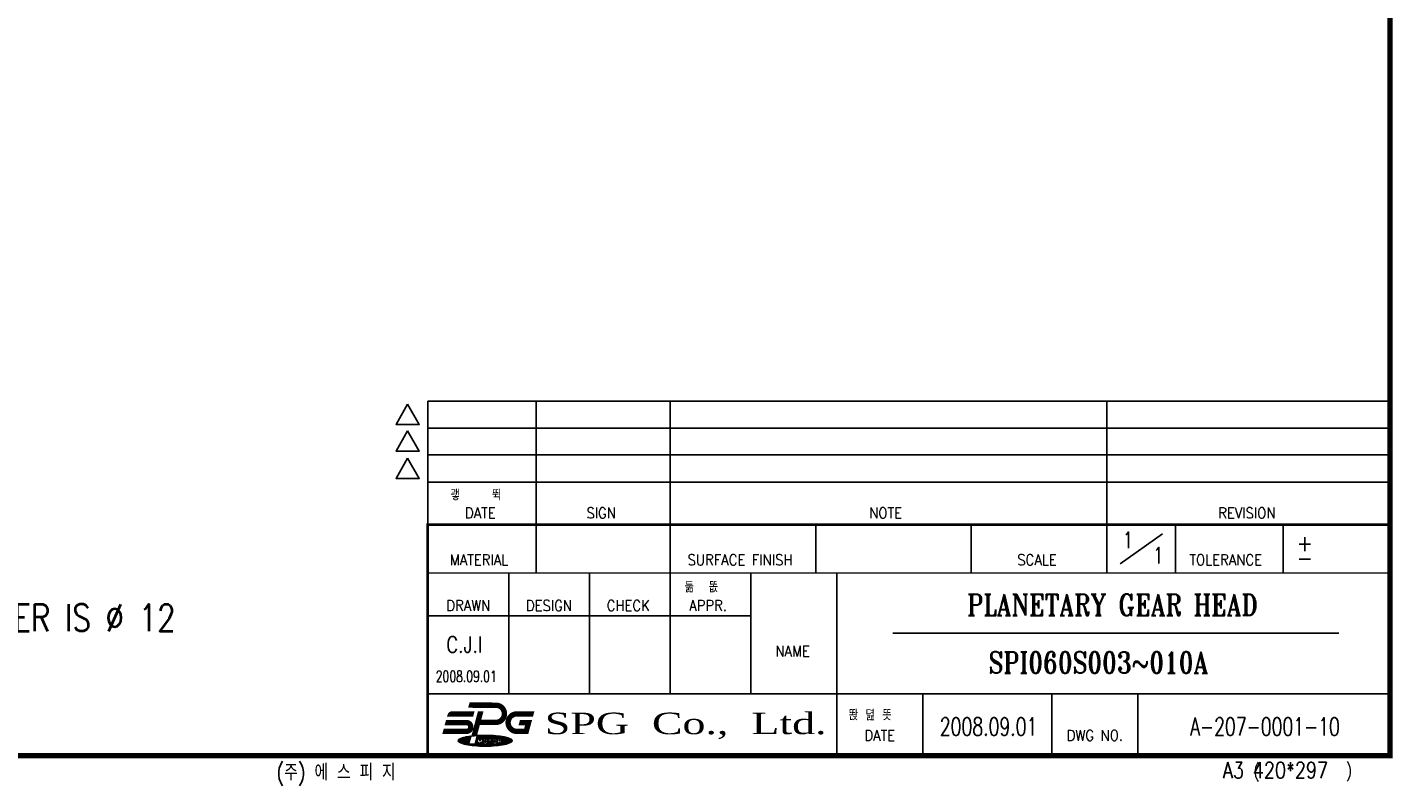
# Model space of a CAD drawing. Header units: millimetres. Extents: x 562 to 6479, y -633 to 1116.
# Tile 2 of 3: x 6225 to 6479, y 835 to 975. Entities that reach past the tile are written whole.
import ezdxf
from ezdxf.enums import TextEntityAlignment as Align

# ---------------------------------------------------------------- set-up
doc = ezdxf.new("R2010")
doc.units = ezdxf.units.MM
doc.header["$LTSCALE"] = 3
for name, color, linetype in [('3', 3, 'CONTINUOUS'), ('A3', 7, 'CONTINUOUS'), ('M3', 9, 'CONTINUOUS'), ('OBJ', 7, 'CONTINUOUS')]:
    doc.layers.add(name, color=color, linetype=linetype)
doc.styles.add('DUTCH', font='dutch.ttf', dxfattribs={"height": 4})
doc.styles.add('HBRDS', font='SIMPLEX', dxfattribs={"width": 0.8, "height": 3, "bigfont": 'HBRDS'})
doc.styles.add('WHGTXT', font='SIMPLEX.shx', dxfattribs={"width": 0.8, "bigfont": 'WHGTXT.shx'})
doc.styles.add('WHTMTXT', font='romant.shx', dxfattribs={"width": 0.8, "bigfont": 'whtmtxt.shx'})

# ---------------------------------------------------------------- blocks, each defined once
blk = doc.blocks.new('A3-1')
at = {"layer": 'M3'}
for p, q in [((204, 71), (383, 71)), ((224.15, 71), (224.15, 39)), ((249.1, 71), (249.1, 39)), ((330.35, 71), (330.35, 39)), ((204, 65.95), (383, 65.95)), ((204, 61), (383, 61)), ((276.2, 48), (276.2, 39)), ((305.1, 39), (305.1, 48)), ((332.8, 40.73), (340.65, 46.27)), ((363.1, 48), (363.1, 39)), ((219.1, 39), (219.1, 16.5)), ((234.1, 39), (234.1, 16.5)), ((249.1, 39), (249.1, 16.5)), ((280.1, 39), (280.1, 5)), ((204, 31), (264.1, 31)), ((290.5, 27.8), (373.5, 27.8)), ((296.1, 16.5), (296.1, 5)), ((320.1, 5), (320.1, 16.5)), ((336.1, 16.5), (336.1, 5)), ((209.69, 7.75), (211.76, 7.75)), ((209.7, 7.87), (211.79, 7.87)), ((209.73, 7.62), (211.73, 7.62)), ((209.78, 8), (211.83, 8)), ((210.01, 8.12), (211.86, 8.12)), ((210.31, 8.25), (211.89, 8.25)), ((210.68, 8.37), (211.93, 8.37)), ((211.2, 8.5), (211.96, 8.5)), ((211.6, 7.13), (212, 8.63)), ((211.95, 8.62), (211.99, 8.62)), ((212.8, 7.13), (213.23, 8.74)), ((212.93, 7.62), (213.2, 7.62)), ((212.97, 7.75), (213.2, 7.75)), ((213, 7.87), (213.2, 7.87)), ((213.03, 8), (213.2, 8)), ((213.07, 8.12), (213.2, 8.12)), ((213.1, 8.25), (219.07, 8.25)), ((213.13, 8.37), (218.7, 8.37)), ((213.17, 8.5), (218.18, 8.5)), ((213.2, 8.62), (217.43, 8.62)), ((213.2, 8.16), (213.5, 8.16)), ((213.2, 8.16), (213.2, 7.16)), ((213.39, 8.75), (215.99, 8.75)), ((213.5, 8.16), (213.7, 7.76)), ((213.52, 8.12), (213.88, 8.12)), ((213.58, 8), (213.82, 8)), ((213.64, 7.87), (213.76, 7.87)), ((213.7, 7.76), (213.9, 8.16)), ((213.9, 8.16), (214.2, 8.16)), ((214.2, 8.16), (214.2, 7.16)), ((214.2, 8.12), (214.47, 8.12)), ((214.2, 8), (214.34, 8)), ((214.2, 7.87), (214.3, 7.87)), ((214.2, 7.75), (214.3, 7.75)), ((214.2, 7.62), (214.3, 7.62)), ((214.3, 7.86), (214.3, 7.46)), ((214.6, 8.16), (214.8, 8.16)), ((214.6, 7.76), (214.6, 7.56)), ((214.6, 7.75), (214.8, 7.75)), ((214.6, 7.62), (214.8, 7.62)), ((214.7, 7.86), (214.7, 7.86)), ((214.8, 7.76), (214.8, 7.56)), ((214.94, 8.12), (215.2, 8.12)), ((215.06, 8), (215.2, 8)), ((215.1, 7.87), (215.2, 7.87)), ((215.1, 7.86), (215.1, 7.46)), ((215.1, 7.75), (215.45, 7.75)), ((215.1, 7.62), (215.45, 7.62)), ((215.2, 8.16), (216, 8.16)), ((215.2, 8.16), (215.2, 7.86)), ((215.2, 7.86), (215.45, 7.86)), ((215.45, 7.86), (215.45, 7.16)), ((215.75, 7.86), (216, 7.86)), ((215.75, 7.86), (215.75, 7.16)), ((215.75, 7.75), (216.1, 7.75)), ((215.75, 7.62), (216.1, 7.62)), ((216, 8.16), (216, 7.86)), ((216, 8.12), (216.27, 8.12)), ((216, 8), (216.14, 8)), ((216, 7.87), (216.1, 7.87)), ((216.1, 7.86), (216.1, 7.46)), ((216.4, 8.16), (216.6, 8.16)), ((216.4, 7.76), (216.4, 7.56)), ((216.4, 7.75), (216.6, 7.75)), ((216.4, 7.62), (216.6, 7.62)), ((216.5, 7.86), (216.5, 7.86)), ((216.6, 7.76), (216.6, 7.56)), ((216.74, 8.12), (217, 8.12)), ((216.86, 8), (217, 8)), ((216.9, 7.87), (217, 7.87)), ((216.9, 7.86), (216.9, 7.46)), ((216.9, 7.75), (217, 7.75)), ((216.9, 7.62), (217, 7.62)), ((217, 8.16), (217.5, 8.16)), ((217, 8.16), (217, 7.16)), ((217.3, 7.86), (217.45, 7.86)), ((217.3, 7.86), (217.3, 7.76)), ((217.3, 7.76), (217.45, 7.76)), ((217.5, 7.81), (217.5, 7.81)), ((217.64, 8.12), (219.37, 8.12)), ((217.76, 8), (219.6, 8)), ((217.77, 7.62), (219.65, 7.62)), ((217.8, 7.87), (219.68, 7.87)), ((217.8, 7.86), (217.8, 7.76)), ((217.8, 7.75), (219.69, 7.75)), ((209.88, 7.5), (211.69, 7.5)), ((210.17, 7.37), (211.66, 7.37)), ((210.5, 7.25), (211.63, 7.25)), ((210.94, 7.12), (218.44, 7.12)), ((211.57, 7), (217.81, 7)), ((211.6, 7.13), (212.8, 7.13)), ((212.56, 6.87), (216.82, 6.87)), ((212.83, 7.25), (213.2, 7.25)), ((212.87, 7.37), (213.2, 7.37)), ((212.9, 7.5), (213.2, 7.5)), ((213.2, 7.16), (213.5, 7.16)), ((213.5, 7.56), (213.55, 7.16)), ((213.5, 7.56), (213.5, 7.16)), ((213.5, 7.5), (213.51, 7.5)), ((213.5, 7.37), (213.52, 7.37)), ((213.5, 7.25), (213.54, 7.25)), ((213.55, 7.16), (213.85, 7.16)), ((213.9, 7.56), (213.85, 7.16)), ((213.86, 7.25), (213.9, 7.25)), ((213.88, 7.37), (213.9, 7.37)), ((213.89, 7.5), (213.9, 7.5)), ((213.9, 7.56), (213.9, 7.16)), ((213.9, 7.16), (214.2, 7.16)), ((214.2, 7.5), (214.3, 7.5)), ((214.2, 7.37), (214.31, 7.37)), ((214.2, 7.25), (214.38, 7.25)), ((214.6, 7.16), (214.8, 7.16)), ((214.62, 7.5), (214.78, 7.5)), ((214.7, 7.46), (214.7, 7.46)), ((215.02, 7.25), (215.45, 7.25)), ((215.09, 7.37), (215.45, 7.37)), ((215.1, 7.5), (215.45, 7.5)), ((215.45, 7.16), (215.75, 7.16)), ((215.75, 7.5), (216.1, 7.5)), ((215.75, 7.37), (216.11, 7.37)), ((215.75, 7.25), (216.18, 7.25)), ((216.4, 7.16), (216.6, 7.16)), ((216.42, 7.5), (216.58, 7.5)), ((216.5, 7.46), (216.5, 7.46)), ((216.82, 7.25), (217, 7.25)), ((216.89, 7.37), (217, 7.37)), ((216.9, 7.5), (217, 7.5)), ((217, 7.16), (217.3, 7.16)), ((217.46, 7.16), (217.3, 7.46)), ((217.3, 7.46), (217.3, 7.16)), ((217.3, 7.46), (217.3, 7.46)), ((217.3, 7.37), (217.35, 7.37)), ((217.3, 7.25), (217.41, 7.25)), ((217.46, 7.16), (217.8, 7.16)), ((217.8, 7.16), (217.63, 7.49)), ((217.66, 7.5), (219.5, 7.5)), ((217.69, 7.37), (219.21, 7.37)), ((217.75, 7.25), (218.88, 7.25))]:
    blk.add_line(p, q, dxfattribs=at)
for points, const_width in [([(383, 71), (383, 5), (0, 5), (0, 281), (383, 281), (383, 71)], 1), ([(204, 71), (204, 48)], 0.3), ([(204, 55.9), (383, 55.9)], 0.3), ([(224.15, 48), (224.15, 55.9)], 0.3), ([(249.1, 39), (249.1, 55.9)], 0.3), ([(330.35, 48), (330.35, 55.9)], 0.3), ([(383, 48), (204, 48), (204, 5)], 0.5), ([(343.1, 39), (343.1, 48)], 0.3), ([(204, 39), (383, 39)], 0.3), ([(264.1, 16.5), (264.1, 39)], 0.3), ([(204, 16.5), (383, 16.5)], 0.3), ([(280.1, 5), (280.1, 16.5)], 0.3), ([(213.83, 13.15), (212.68, 8.86)], 1)]:
    blk.add_lwpolyline(points, dxfattribs=dict(at, const_width=const_width))
for points in [[(200.26, 70.4), (198.1, 66.65), (202.43, 66.65)], [(200.26, 65.45), (198.1, 61.7), (202.43, 61.7)], [(200.26, 60.35), (198.1, 56.6), (202.43, 56.6)]]:
    blk.add_lwpolyline(points, close=True, dxfattribs=at)
at = {"layer": 'M3', "const_width": 1}
for points in [[(212.45, 12.78), (208.6, 12.78, 0.265514), (208.17, 12.54, 0.110713)], [(211.78, 14.41), (216.68, 14.4, -0.998395), (216.68, 11.21), (213.62, 11.21)], [(223.58, 12.78), (220.58, 12.78, 1), (220.58, 9.53), (222.32, 9.53), (222.76, 11.16), (221.16, 11.16)], [(207.41, 11.16), (211.2, 11.16, -1), (211.2, 9.53), (206.98, 9.53)]]:
    blk.add_lwpolyline(points, format="xyb", dxfattribs=at)
at = {"layer": 'M3'}
for points in [[(209.69, 7.78, 0.287816), (209.86, 7.51, 0.063192), (211.15, 7.08, 0.028693), (212.63, 6.87, 0.020666), (214.69, 6.78, 0.020666), (216.75, 6.87, 0.028693), (218.23, 7.08, 0.063192), (219.52, 7.51, 0.287816), (219.69, 7.78, 0.287816), (219.52, 8.06, 0.063192), (218.23, 8.49, 0.028693), (216.75, 8.7, 0.020666), (214.69, 8.78, 0.014921), (213.2, 8.74, 0.014921)], [(213.2, 8.73, 0.039771), (211.15, 8.49, 0.063192), (209.86, 8.06, 0.287816), (209.69, 7.78, 0.287816)]]:
    blk.add_lwpolyline(points, format="xyb", dxfattribs=at)
for centre, radius, start, end in [((214.6, 7.86), 0.3, 90, 180), ((214.7, 7.76), 0.1, 90, 180), ((214.7, 7.76), 0.1, 0, 90), ((214.8, 7.86), 0.3, 0, 90), ((216.4, 7.86), 0.3, 90, 180), ((216.5, 7.76), 0.1, 90, 180), ((216.5, 7.76), 0.1, 0, 90), ((216.6, 7.86), 0.3, 0, 90), ((217.45, 7.81), 0.05, 0, 90), ((217.45, 7.81), 0.05, 270, 0), ((217.5, 7.86), 0.3, 0, 90), ((217.5, 7.76), 0.3, 295.0022, 0), ((214.6, 7.46), 0.3, 180, 270), ((214.7, 7.56), 0.1, 180, 270), ((214.7, 7.56), 0.1, 270, 0), ((214.8, 7.46), 0.3, 270, 0), ((216.4, 7.46), 0.3, 180, 270), ((216.5, 7.56), 0.1, 180, 270), ((216.5, 7.56), 0.1, 270, 0), ((216.6, 7.46), 0.3, 270, 0)]:
    blk.add_arc(centre, radius, start, end, dxfattribs=at)
for points in [[(208.6, 12.28), (207.74, 12.79), (207.58, 12.28)], [(211.78, 14.91), (211.51, 13.91), (211.78, 13.91)], [(212.45, 13.28), (212.45, 12.28), (212.72, 13.28)], [(213.35, 13.28), (214.31, 13.03), (214.38, 13.28)], [(223.58, 12.28), (223.85, 13.28), (223.58, 13.28)], [(207.41, 10.66), (207.41, 11.66), (207.14, 10.66)], [(220.89, 10.66), (221.16, 10.66), (221.16, 11.66)], [(206.98, 9.03), (206.98, 10.03), (206.71, 9.03)], [(213.16, 8.73), (212.2, 8.99), (212.1, 8.64)]]:
    blk.add_solid(points, dxfattribs=at)
at = {"layer": 'M3', "style": 'HBRDS'}
for s, p in [('괳    뛱', (208.24, 52.53)), ('둚  똢', (251.8, 35.41)), ('똱 뎚 똣', (282.33, 11.59))]:
    blk.add_text(s, height=2, dxfattribs=at).set_placement(p)
at = {"layer": 'M3'}
for s, height, style, width, p in [('DATE', 2, 'HBRDS', 0.9, (210.92, 49.18)), ('SIGN', 2, 'HBRDS', 0.9, (233.53, 49.18)), ('NOTE', 2, 'HBRDS', 0.9, (286.14, 49.18)), ('REVISION', 2, 'HBRDS', 0.9, (351.05, 49.18)), ('+', 3, 'HBRDS', 0.9, (365.66, 43.08)), ('MATERIAL', 2, 'HBRDS', 0.9, (208.1, 40.45)), ('SURFACE FINISH', 2, 'HBRDS', 0.9, (252.34, 40.45)), ('SCALE', 2, 'HBRDS', 0.9, (313.67, 40.45)), ('TOLERANCE', 2, 'HBRDS', 0.9, (345.68, 40.45)), ('-', 3, 'HBRDS', 0.9, (365.66, 40.3)), ('DRAWN', 2, 'HBRDS', 0.9, (207.46, 31.95)), ('DESIGN', 2, 'HBRDS', 0.9, (222.27, 31.95)), ('CHECK', 2, 'HBRDS', 0.9, (237.29, 31.95)), ('APPR.', 2, 'HBRDS', 0.9, (252.65, 31.95)), ('NAME', 2, 'HBRDS', 0.9, (268.68, 23.45)), ('DATE', 2, 'HBRDS', 0.9, (285.24, 7.78)), ('DWG NO.', 2, 'HBRDS', 0.9, (322.85, 7.78)), ('(주) 에 스 피 지', 3, 'WHTMTXT', 0.8, (175.87, 0.41)), ('A3 420*297', 3, 'HBRDS', 0.8, (351.93, 0.81)), ('(', 2.4, 'HBRDS', 0.8, (357.59, 0.97)), (')', 2.4, 'HBRDS', 0.8, (374.78, 1.05))]:
    blk.add_text(s, height=height, dxfattribs=dict(at, style=style, width=width)).set_placement(p)
at = {"layer": 'M3', "style": 'DUTCH', "width": 1.410753}
blk.add_text('SPG  Co.,  Ltd.', height=4, dxfattribs=at).set_placement((225.77, 9.01), (278.19, 9.01), align=Align.FIT)
blk = doc.blocks.new('A3')
at = {"layer": '3'}
blk.add_blockref('A3-1', (0, 0), dxfattribs=at)

msp = doc.modelspace()

# ---------------------------------------------------------------- block references
at = {"layer": 'A3', "color": 3}
msp.add_blockref('A3', (6095.86688, 834.90833), dxfattribs=at)

# ---------------------------------------------------------------- texts
at = {"layer": '3'}
for s, height, style, width, p in [('1', 3, 'WHGTXT', 0.8, (6429.11335, 878.55279)), ('1', 3, 'WHGTXT', 0.8, (6434.7605, 875.69615)), ('PLANETARY GEAR HEAD', 4, 'WHTMTXT', 0.8, (6400.20719, 865.99025)), ('C.J.I', 3, 'WHGTXT', 0.8, (6303.34474, 859.0855)), ('SPI060S003~010A', 4, 'WHTMTXT', 0.8, (6404.18507, 855.24433)), ('2008.09.01', 2.1, 'WHGTXT', 0.7, (6301.36377, 853.63106)), ('2008.09.01', 3.36, 'WHGTXT', 0.7, (6395.12444, 843.64798)), ('A-207-0001-10', 3.36, 'WHGTXT', 0.7, (6441.72061, 843.64798))]:
    msp.add_text(s, height=height, dxfattribs=dict(at, style=style, width=width)).set_placement(p)
at = {"layer": 'OBJ', "ltscale": 25.4, "style": 'WHGTXT', "width": 0.8}
msp.add_text('4. BUSHING SUPPLIED WHEN SHAFT DIAMETER IS %%C 12', height=5, dxfattribs=at).set_placement((6105.87333, 865.58543), align=Align.MIDDLE_LEFT)

doc.saveas('drawing.dxf')
